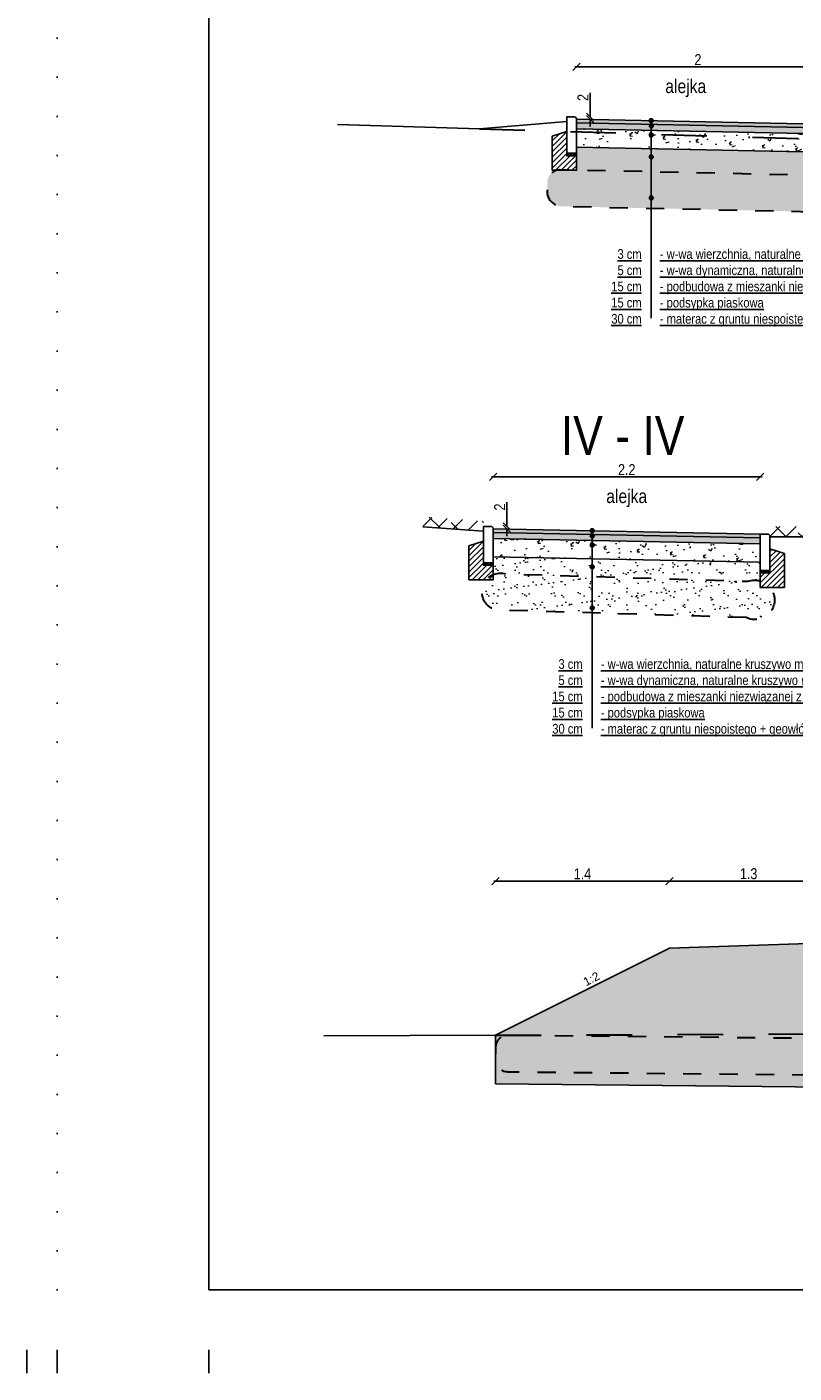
# Model space of a CAD drawing. Header units: metres. Extents: x 540 to 1285, y -13 to 406.
# Tile 1 of 16: x 540 to 667, y -13 to 209. Entities that reach past the tile are written whole.
import ezdxf

# ---------------------------------------------------------------- set-up
doc = ezdxf.new("R2010")
doc.units = ezdxf.units.M
doc.linetypes.add('1_1MM', pattern=[1, 0.5, -0.5])
doc.linetypes.add('DOT', pattern=[6.35, 0, -6.35])
for name, color, linetype in [('$DR - opis', 1, 'Continuous'), ('$DR - przekrój normalny', 1, 'Continuous'), ('$DR - wymiary', 7, 'Continuous'), ('C-DROGI-PROFILE', 7, 'Continuous'), ('opis', 1, 'Continuous'), ('wypełnienie', 7, 'Continuous')]:
    doc.layers.add(name, color=color, linetype=linetype)
doc.layers.add('DR - wypełnienie', color=7, linetype='Continuous', lineweight=5)
doc.styles.add('Arial', font='arial.ttf')
doc.styles.add('ARIAL 2', font='ARIALN.TTF')
doc.dimstyles.new('przekroje normalne', dxfattribs={"dimscale": 30, "dimtxt": 0.3, "dimasz": 0.2, "dimexe": 0.08, "dimexo": 1, "dimgap": 0.05, "dimtad": 1, "dimdec": 1, "dimlfac": 0.01, "dimzin": 9, "dimdsep": 46, "dimtxsty": 'ARIAL 2', "dimblk": 'OBLIQUE', "dimcen": 0, "dimdle": 0.05, "dimse1": 1, "dimse2": 1, "dimclrt": 1, "dimadec": 0, "dimazin": 0, "dimtfac": 1, "dimtdec": 1, "dimtofl": 0, "dimtmove": 0, "dimatfit": 3, "dimldrblk": 'OBLIQUE', "dimfxl": 0.5, "dimfxlon": 1, "dimtolj": 1, "dimtzin": 1, "dimarcsym": 0})
pattern_1 = [(37.5, (857.9121, 581.4762), (-0.096002, 2.936479), [0, -2.31648, 0, -2.5908, 0, -2.4765]), (7.5, (857.912, 581.476), (2.69714, 4.30095), [0, -1.24968, 0, -2.08788, 0, -0.8001]), (327.5, (856.0376, 581.4762), (4.745954, 0.008623), [0, -0.762, 0, -2.7432, 0, -3.5814]), (317.5, (856.0376, 581.476), (4.58134, 1.337576), [0, -0.381, 0, -1.79832, 0, -2.0574])]

# ---------------------------------------------------------------- blocks, each defined once
blk = doc.blocks.new('_OBLIQUE')
at = {"color": 0, "linetype": 'ByBlock'}
blk.add_line((-0.5, -0.5), (0.5, 0.5), dxfattribs=at)
blk = doc.blocks.new('*D113')
at = {"layer": '$DR - opis', "color": 0, "lineweight": -2, "transparency": 16777216}
blk.add_line((616.64, 134.41), (661.24, 134.41), dxfattribs=at)
at = {"layer": 'Defpoints', "color": 0, "transparency": 16777216}
for p in [(660.94, 134.41), (616.94, 125.86), (660.94, 124.38)]:
    blk.add_point(p, dxfattribs=at)
at = {"layer": '$DR - opis', "color": 0, "lineweight": -2, "transparency": 16777216, "xscale": 1.2, "yscale": 1.2, "zscale": 1.2, "rotation": 180}
blk.add_blockref('_OBLIQUE', (616.94, 134.41), dxfattribs=at)
at = {"layer": '$DR - opis', "color": 0, "lineweight": -2, "transparency": 16777216, "xscale": 1.2, "yscale": 1.2, "zscale": 1.2}
blk.add_blockref('_OBLIQUE', (660.94, 134.41), dxfattribs=at)
at = {"layer": '$DR - opis', "color": 1, "transparency": 16777216, "insert": (638.94, 135.62), "char_height": 1.8, "attachment_point": 5, "style": 'ARIAL 2'}
blk.add_mtext('\\A1;2.2', dxfattribs=at)
blk = doc.blocks.new('*D114')
at = {"layer": '$DR - opis', "color": 0, "lineweight": -2, "transparency": 16777216}
for p, q in [((619.19, 126.26), (619.19, 130.24)), ((619.19, 125.86), (619.19, 124.66))]:
    blk.add_line(p, q, dxfattribs=at)
at = {"layer": 'Defpoints', "color": 0, "transparency": 16777216}
for p in [(616.54, 126.26), (616.94, 125.86), (619.19, 126.26)]:
    blk.add_point(p, dxfattribs=at)
at = {"layer": '$DR - opis', "color": 0, "lineweight": -2, "transparency": 16777216, "xscale": 1.2, "yscale": 1.2, "zscale": 1.2}
for p, rotation in [((619.19, 126.26), 270), ((619.19, 125.86), 90)]:
    blk.add_blockref('_OBLIQUE', p, dxfattribs=dict(at, rotation=rotation))
at = {"layer": '$DR - opis', "color": 1, "transparency": 16777216, "insert": (617.99, 129.45), "char_height": 1.8, "attachment_point": 5, "rotation": 90, "style": 'ARIAL 2'}
blk.add_mtext('\\A1;2', dxfattribs=at)
blk = doc.blocks.new('*D117')
at = {"layer": '$DR - opis', "color": 0, "lineweight": -2, "transparency": 16777216}
blk.add_line((672.39, 67.76), (645.67, 67.76), dxfattribs=at)
at = {"layer": 'Defpoints', "color": 0, "transparency": 16777216}
for p in [(645.97, 67.76), (672.09, 57.75), (645.97, 56.69)]:
    blk.add_point(p, dxfattribs=at)
at = {"layer": '$DR - opis', "color": 0, "lineweight": -2, "transparency": 16777216, "xscale": 1.2, "yscale": 1.2, "zscale": 1.2, "rotation": 180}
blk.add_blockref('_OBLIQUE', (645.97, 67.76), dxfattribs=at)
at = {"layer": '$DR - opis', "color": 0, "lineweight": -2, "transparency": 16777216, "xscale": 1.2, "yscale": 1.2, "zscale": 1.2}
blk.add_blockref('_OBLIQUE', (672.09, 67.76), dxfattribs=at)
at = {"layer": '$DR - opis', "color": 1, "transparency": 16777216, "insert": (659.03, 68.98), "char_height": 1.8, "attachment_point": 5, "style": 'ARIAL 2'}
blk.add_mtext('\\A1;1.3', dxfattribs=at)
blk = doc.blocks.new('*D118')
at = {"layer": '$DR - opis', "color": 0, "lineweight": -2, "transparency": 16777216}
blk.add_line((646.27, 67.76), (617.01, 67.76), dxfattribs=at)
at = {"layer": 'Defpoints', "color": 0, "transparency": 16777216}
for p in [(617.31, 67.76), (645.97, 56.69), (617.31, 42.36)]:
    blk.add_point(p, dxfattribs=at)
at = {"layer": '$DR - opis', "color": 0, "lineweight": -2, "transparency": 16777216, "xscale": 1.2, "yscale": 1.2, "zscale": 1.2, "rotation": 180}
blk.add_blockref('_OBLIQUE', (617.31, 67.76), dxfattribs=at)
at = {"layer": '$DR - opis', "color": 0, "lineweight": -2, "transparency": 16777216, "xscale": 1.2, "yscale": 1.2, "zscale": 1.2}
blk.add_blockref('_OBLIQUE', (645.97, 67.76), dxfattribs=at)
at = {"layer": '$DR - opis', "color": 1, "transparency": 16777216, "insert": (631.64, 68.96), "char_height": 1.8, "attachment_point": 5, "style": 'ARIAL 2'}
blk.add_mtext('\\A1;1.4', dxfattribs=at)
blk = doc.blocks.new('*D132')
at = {"layer": '$DR - opis', "color": 0, "lineweight": -2, "transparency": 16777216}
blk.add_line((630.37, 202.01), (670.97, 202.01), dxfattribs=at)
at = {"layer": 'Defpoints', "color": 0, "transparency": 16777216}
for p in [(670.67, 202.01), (630.67, 192.78), (670.67, 191.98)]:
    blk.add_point(p, dxfattribs=at)
at = {"layer": '$DR - opis', "color": 0, "lineweight": -2, "transparency": 16777216, "xscale": 1.2, "yscale": 1.2, "zscale": 1.2, "rotation": 180}
blk.add_blockref('_OBLIQUE', (630.67, 202.01), dxfattribs=at)
at = {"layer": '$DR - opis', "color": 0, "lineweight": -2, "transparency": 16777216, "xscale": 1.2, "yscale": 1.2, "zscale": 1.2}
blk.add_blockref('_OBLIQUE', (670.67, 202.01), dxfattribs=at)
at = {"layer": '$DR - opis', "color": 1, "transparency": 16777216, "insert": (650.67, 203.22), "char_height": 1.8, "attachment_point": 5, "style": 'ARIAL 2'}
blk.add_mtext('\\A1;2', dxfattribs=at)
blk = doc.blocks.new('*D133')
at = {"layer": '$DR - opis', "color": 0, "lineweight": -2, "transparency": 16777216}
for p, q in [((632.92, 193.78), (632.92, 197.76)), ((632.92, 193.38), (632.92, 192.18))]:
    blk.add_line(p, q, dxfattribs=at)
at = {"layer": 'Defpoints', "color": 0, "transparency": 16777216}
for p in [(630.27, 193.78), (630.67, 193.38), (632.92, 193.78)]:
    blk.add_point(p, dxfattribs=at)
at = {"layer": '$DR - opis', "color": 0, "lineweight": -2, "transparency": 16777216, "xscale": 1.2, "yscale": 1.2, "zscale": 1.2}
for p, rotation in [((632.92, 193.78), 270), ((632.92, 193.38), 90)]:
    blk.add_blockref('_OBLIQUE', p, dxfattribs=dict(at, rotation=rotation))
at = {"layer": '$DR - opis', "color": 1, "transparency": 16777216, "insert": (631.72, 196.97), "char_height": 1.8, "attachment_point": 5, "rotation": 90, "style": 'ARIAL 2'}
blk.add_mtext('\\A1;2', dxfattribs=at)

msp = doc.modelspace()

# ---------------------------------------------------------------- hatches: boundary and pattern name
at = {"layer": '$DR - opis'}
h = msp.add_hatch(color=256, dxfattribs=at)
h.dxf.hatch_style = 1
h.paths.add_polyline_path([(642.663, 193.143, -1), (643.303, 193.143, -1)])
h = msp.add_hatch(dxfattribs=at)
h.set_pattern_fill('ANSI31')
h.set_pattern_definition([(45, (-53.12494, 316.4458), (-0.4490128, 0.4490128), [])])
h.paths.add_polyline_path([(630.665, 187.375), (630.665, 184.975), (626.665, 184.975), (626.665, 190.575), (629.065, 191.36), (629.065, 187.375)])
h = msp.add_hatch(color=256, dxfattribs=at)
h.dxf.hatch_style = 1
h.paths.add_polyline_path([(642.663, 192.281, -1), (643.303, 192.281, -1)])
h = msp.add_hatch(color=256, dxfattribs=at)
h.dxf.hatch_style = 1
h.paths.add_polyline_path([(642.663, 190.788, -1), (643.303, 190.788, -1)])
h = msp.add_hatch(color=256, dxfattribs=at)
h.dxf.hatch_style = 1
h.paths.add_polyline_path([(642.663, 187.174, -1), (643.303, 187.174, -1)])
h = msp.add_hatch(color=256, dxfattribs=at)
h.dxf.hatch_style = 1
h.paths.add_polyline_path([(642.663, 180.414, -1), (643.303, 180.414, -1)])
at = {"layer": '$DR - opis', "transparency": 33554636}
h = msp.add_hatch(dxfattribs=at)
h.set_pattern_fill('ANSI38', color=82, scale=3)
h.set_pattern_definition([(45, (-1095159.2808, -1183777.7917), (-1.3470384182, 1.3470384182), []), (135, (-1095159.2808, -1183777.7917), (-4.0411152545, 1.3470384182), [4.7625, -2.8575])])
h.paths.add_polyline_path([(615.344, 127.116), (605.162, 127.868), (605.337, 126.161), (615.33, 125.4)])
at = {"layer": '$DR - opis'}
h = msp.add_hatch(color=256, dxfattribs=at)
h.dxf.hatch_style = 1
h.paths.add_polyline_path([(632.935, 125.545, -1), (633.575, 125.545, -1)])
h = msp.add_hatch(color=256, dxfattribs=at)
h.dxf.hatch_style = 1
h.paths.add_polyline_path([(632.935, 124.684, -1), (633.575, 124.684, -1)])
at = {"layer": '$DR - opis', "transparency": 33554636}
h = msp.add_hatch(dxfattribs=at)
h.set_pattern_fill('ANSI38', color=82, scale=3)
h.set_pattern_definition([(45, (-1095102.0808, -1183779.4486), (-1.3470384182, 1.3470384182), []), (135, (-1095102.0808, -1183779.4486), (-4.0411152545, 1.3470384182), [4.7625, -2.8575])])
h.paths.add_polyline_path([(695.363, 119.911), (695.867, 120.294), (696.451, 120.737), (696.873, 121.056), (696.873, 121.36), (668.551, 126.221), (662.362, 126.211), (662.537, 124.504), (668.537, 124.504)])
at = {"layer": '$DR - opis'}
h = msp.add_hatch(dxfattribs=at)
h.set_pattern_fill('ANSI31')
h.set_pattern_definition([(45, (-66.85336, 248.92854), (-0.4490128, 0.4490128), [])])
h.paths.add_polyline_path([(616.937, 119.858), (616.937, 117.458), (612.937, 117.458), (612.937, 123.058), (615.337, 123.842), (615.337, 119.858)])
h = msp.add_hatch(color=256, dxfattribs=at)
h.dxf.hatch_style = 1
h.paths.add_polyline_path([(632.935, 123.191, -1), (633.575, 123.191, -1)])
h = msp.add_hatch(dxfattribs=at)
h.set_pattern_fill('ANSI31')
h.set_pattern_definition([(45, (-22.85336, 247.64854), (-0.4490128, 0.4490128), [])])
h.paths.add_polyline_path([(660.937, 118.578), (660.937, 116.178), (664.937, 116.178), (664.937, 121.778), (662.537, 122.562), (662.537, 118.578)])
h = msp.add_hatch(color=256, dxfattribs=at)
h.dxf.hatch_style = 1
h.paths.add_polyline_path([(632.935, 119.576, -1), (633.575, 119.576, -1)])
h = msp.add_hatch(color=256, dxfattribs=at)
h.dxf.hatch_style = 1
h.paths.add_polyline_path([(632.935, 112.817, -1), (633.575, 112.817, -1)])
h = msp.add_hatch()
h.set_pattern_fill('AR-SAND', color=256, scale=0.03)
h.set_pattern_definition([(37.5, (-151.71878, -72.1292), (-0.00960019, 0.29364794), [0, -0.231648, 0, -0.25908, 0, -0.24765]), (7.5, (-151.71878, -72.1292), (0.26971397, 0.43009506), [0, -0.124968, 0, -0.208788, 0, -0.08001]), (327.5, (-151.90623, -72.1292), (0.47459542, 0.00086231), [0, -0.0762, 0, -0.27432, 0, -0.35814]), (317.5, (-151.90623, -72.1292), (0.45813387, 0.1337576), [0, -0.0381, 0, -0.179832, 0, -0.20574])])
h.paths.add_polyline_path([(629.065, 187.775), (630.665, 187.775), (630.665, 187.375), (629.065, 187.375)])
h = msp.add_hatch()
h.set_pattern_fill('AR-SAND', color=256, scale=0.03)
h.set_pattern_definition([(37.5, (-165.4472, -139.64644), (-0.00960019, 0.29364794), [0, -0.231648, 0, -0.25908, 0, -0.24765]), (7.5, (-165.4472, -139.64644), (0.26971397, 0.43009506), [0, -0.124968, 0, -0.208788, 0, -0.08001]), (327.5, (-165.63466, -139.64644), (0.47459542, 0.00086231), [0, -0.0762, 0, -0.27432, 0, -0.35814]), (317.5, (-165.63466, -139.64644), (0.45813387, 0.1337576), [0, -0.0381, 0, -0.179832, 0, -0.20574])])
h.paths.add_polyline_path([(615.337, 120.258), (616.937, 120.258), (616.937, 119.858), (615.337, 119.858)])
h = msp.add_hatch()
h.set_pattern_fill('AR-SAND', color=256, scale=0.03)
h.set_pattern_definition([(37.5, (-121.4472, -140.92644), (-0.00960019, 0.29364794), [0, -0.231648, 0, -0.25908, 0, -0.24765]), (7.5, (-121.4472, -140.92644), (0.26971397, 0.43009506), [0, -0.124968, 0, -0.208788, 0, -0.08001]), (327.5, (-121.63466, -140.92644), (0.47459542, 0.00086231), [0, -0.0762, 0, -0.27432, 0, -0.35814]), (317.5, (-121.63466, -140.92644), (0.45813387, 0.1337576), [0, -0.0381, 0, -0.179832, 0, -0.20574])])
h.paths.add_polyline_path([(662.537, 118.978), (660.937, 118.978), (660.937, 118.578), (662.537, 118.578)])
at = {"layer": 'DR - wypełnienie'}
h = msp.add_hatch(dxfattribs=at)
h.set_pattern_fill('HONEY', color=252, scale=0.2, angle=2)
h.set_pattern_definition([(2, (-1096797.92227, -1183049.33), (0.186545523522, 0.116566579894), [0.127, -0.254]), (122, (-1096797.92227, -1183049.33), (-0.1942223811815, 0.103269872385), [0.127, -0.254]), (62, (-1096797.92227, -1183049.33), (-0.0076768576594, 0.219836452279), [-0.254, 0.127])])
h.paths.add_polyline_path([(630.665, 193.375), (630.665, 192.775), (670.665, 191.975), (670.665, 192.575)])
h = msp.add_hatch(dxfattribs=at)
h.set_pattern_fill('GRAVEL', color=252, scale=0.2, angle=2)
h.set_pattern_definition([(230.0127875, (-1096797.22665, -1183048.289086), (-7.8039276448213, -9.422092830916), [0.136688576, -13.5321934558]), (186.969741, (-1096797.31449, -1183048.393815), (12.1491150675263, 1.4408758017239), [0.234561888, -23.2216195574]), (134.5104471, (-1096797.54732, -1183048.42228), (10.5438475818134, -10.814612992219), [0.165392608, -16.37388911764]), (269.273689, (-1096797.934453, -1183048.68995), (0.3062233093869, 20.3430794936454), [0.213601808, -21.1465749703]), (294.83365418, (-1096797.93716, -1183048.903537), (-5.5024000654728, 12.0072835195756), [0.20945348, -20.73592309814]), (359.273689, (-1096797.849193, -1183049.093622), (-20.3430794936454, 0.3062233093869), [0.213601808, -21.1465749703]), (39.69424047, (-1096797.63561, -1183049.09633), (-12.845375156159, -10.6147633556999), [0.282477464, -27.9652461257]), (74.25532837, (-1096797.418253, -1183048.915915), (6.3275940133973, 22.58658898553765), [0.266687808, -26.40210264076]), (123.42956562, (-1096797.345887, -1183048.659233), (-8.5840011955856, 12.9162909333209), [0.2143252, -21.2182182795]), (177.2363583, (-1096797.46396, -1183048.480364), (11.2046497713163, -0.6253443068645), [0.244685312, -11.98957478]), (224.3974378, (-1096797.708362, -1183048.468567), (-11.7945361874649, -11.594686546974), [0.316431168, -31.3267090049]), (140.81407483, (-1096796.92887, -1183048.665), (-7.320414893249, 5.8440812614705), [0.108001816, -10.69222632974]), (173.4692344, (-1096797.012584, -1183048.596763), (13.2708698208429, -1.5698096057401), [0.205472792, -20.3418555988]), (227, (-1096797.2167, -1183048.5734), (0.03545788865, -1.01538108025), [0.143683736, -1.2931572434]), (205.19859051, (-1096797.29206, -1183048.45403), (5.005989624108, 2.2080516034), [0.077376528, -7.66024894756]), (293.80140949, (-1096797.36207, -1183048.48697), (-1.12175474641, 3.010685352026), [0.109426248, -5.361901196]), (32.96375653, (-1096797.3179, -1183048.5871), (2.975227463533, 2.137135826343), [0.177727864, -5.74651926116]), (163.56505118, (-1096797.1688, -1183048.4904), (2.0662200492, -0.944465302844), [0.128514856, -3.0843592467]), (18.389540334, (-1096797.95099, -1183048.50754), (10.0474371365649, 3.4007221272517), [0.1800352, -17.823530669]), (72.34617594, (-1096797.78015, -1183048.45074), (-3.6714875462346, -11.3110234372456), [0.151039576, -14.9528862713]), (295.19859051, (-1096797.17588, -1183048.28731), (-2.208051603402, 5.005989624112), [0.15475204, -7.58287343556]), (345.61045967, (-1096797.109996, -1183048.42734), (-10.2601844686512, 2.691564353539), [0.1800352, -17.823530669]), (341.44395478, (-1096797.929, -1183049.13707), (-5.147821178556, 1.853472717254), [0.17361408, -8.50709372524]), (296.7751406, (-1096797.76442, -1183049.192324), (-5.4669421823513, 10.9919024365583), [0.145468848, -14.4014373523]), (68.80140949, (-1096797.13027, -1183049.30234), (1.853472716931, 5.147821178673), [0.15475204, -7.58287343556]), (19.35402464, (-1096797.07431, -1183049.15806), (-13.0581224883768, -4.5224768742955), [0.170313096, -16.8609503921]), (71.44395478, (-1096797.62781, -1183049.31971), (-1.85347271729, -5.147821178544), [0.08680704, -8.59390076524]), (103.309932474, (-1096797.1912, -1183049.30447), (-1.15721263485, 4.026066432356), [0.05180584, -5.1287979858]), (167.963756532, (-1096797.20312, -1183049.25405), (3.081601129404, -0.909007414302), [0.20945348, -3.9796218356]), (188.00900596, (-1096797.40797, -1183049.210375), (10.1183529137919, 1.3699599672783), [0.1941068, -19.21654594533]), (305.69006753, (-1096797.31472, -1183048.67848), (-1.08629685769, 1.99530427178), [0.146529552, -3.5167105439]), (355.15722659, (-1096797.22923, -1183048.797486), (17.332394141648, -1.4279780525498), [0.255822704, -25.326403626]), (62.9453959, (-1096796.97432, -1183048.81908), (-3.8133191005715, -7.249499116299), [0.104603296, -10.35575692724]), (92, (-1096796.9267, -1183048.7259), (-1.0508389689, 0.9799231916), [0.06096, -0.95504]), (122.25643716, (-1096797.42934, -1183049.18062), (4.309729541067, -6.965836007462), [0.141146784, -13.9735763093]), (50.0127875, (-1096797.50467, -1183049.06126), (7.803927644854, 9.4220928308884), [0.273377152, -13.3955048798]), (2, (-1096797.329, -1183048.8518), (0.9799231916, 1.0508389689), [0.26416, -0.75184]), (327.3048465, (-1096797.065, -1183048.84258), (10.4020160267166, -6.7530886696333), [0.160643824, -15.90372668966]), (256.0546041, (-1096796.9298, -1183048.92936), (-0.873549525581, -4.096982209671), [0.147931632, -7.2486600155]), (209.64597536, (-1096796.965457, -1183049.07293), (-18.9376616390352, -10.827510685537), [0.24085804, -23.8449857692]), (177.42607874, (-1096797.174787, -1183049.192066), (-13.2354119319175, 0.5544285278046), [0.254811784, -25.2263385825])])
h.paths.add_polyline_path([(630.665, 192.775), (630.665, 191.775), (670.665, 190.975), (670.665, 191.975)])
at = {"layer": 'DR - wypełnienie', "lineweight": 5}
h = msp.add_hatch(dxfattribs=at)
h.set_pattern_fill('AR-CONC', color=252, scale=0.15)
h.set_pattern_definition([(50, (-1096797.9223, -1183049.33), (5.46554007, -0.478172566), [0.5715, -6.2865]), (355, (-1096797.922, -1183049.33), (-1.057302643, 5.731705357), [0.4572, -5.029217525]), (100.4514447, (-1096797.467, -1183049.37), (4.408237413, 5.253532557), [0.485700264, -5.342707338]), (46.1842, (-1096797.922, -1183047.806), (8.132371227, -1.261269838), [0.85725, -9.42975]), (96.6355576, (-1096797.2446, -1183047.911), (7.12212402, 7.422783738), [0.728550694, -8.014068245]), (351.18415117, (-1096797.922, -1183047.806), (7.12212402, 7.422783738), [0.68579901, -7.543791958]), (21, (-1096797.1603, -1183048.187), (4.548431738, -3.067955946), [0.5715, -6.2865]), (326, (-1096797.16, -1183048.187), (1.85406085, 5.525638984), [0.4572, -5.0292]), (71.451445, (-1096796.781, -1183048.4427), (6.402492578, 2.457683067), [0.485700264, -5.342698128]), (37.5, (-1096797.9223, -1183049.33), (0.0926580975, 2.5366511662), [0, -4.96824, 0, -5.1054, 0, -5.04825]), (7.5, (-1096797.9223, -1183049.33), (2.0045898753, 3.0054172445), [0, -2.91084, 0, -4.85394, 0, -1.92405]), (327.5, (-1096799.6215, -1183049.33), (4.067717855, -0.1718623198), [0, -1.905, 0, -5.9436, 0, -7.8867]), (317.5, (-1096800.3835, -1183049.33), (4.4438754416, 0.762794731), [0, -2.4765, 0, -3.94716, 0, -5.6007])])
h.paths.add_polyline_path([(630.665, 191.775), (630.665, 188.775), (670.665, 187.975), (670.665, 190.975)])
at = {"layer": 'DR - wypełnienie'}
h = msp.add_hatch(dxfattribs=at)
h.set_pattern_fill('HONEY', color=252, scale=0.2, angle=2)
h.set_pattern_definition([(2, (-1096807.6507, -1183116.92723), (0.186545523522, 0.116566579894), [0.127, -0.254]), (122, (-1096807.6507, -1183116.92723), (-0.1942223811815, 0.103269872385), [0.127, -0.254]), (62, (-1096807.6507, -1183116.92723), (-0.0076768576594, 0.219836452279), [-0.254, 0.127])])
h.paths.add_polyline_path([(660.937, 124.378), (660.937, 124.978), (616.937, 125.858), (616.937, 125.258)])
h = msp.add_hatch(dxfattribs=at)
h.set_pattern_fill('GRAVEL', color=252, scale=0.2, angle=2)
h.set_pattern_definition([(230.0127875, (-1096806.95508, -1183115.88632), (-7.8039276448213, -9.422092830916), [0.136688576, -13.5321934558]), (186.969741, (-1096807.04292, -1183115.99105), (12.1491150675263, 1.4408758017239), [0.234561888, -23.2216195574]), (134.5104471, (-1096807.27575, -1183116.019513), (10.5438475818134, -10.814612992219), [0.165392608, -16.37388911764]), (269.273689, (-1096807.66288, -1183116.287187), (0.3062233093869, 20.3430794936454), [0.213601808, -21.1465749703]), (294.83365418, (-1096807.66559, -1183116.50077), (-5.5024000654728, 12.0072835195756), [0.20945348, -20.73592309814]), (359.273689, (-1096807.57762, -1183116.690858), (-20.3430794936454, 0.3062233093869), [0.213601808, -21.1465749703]), (39.69424047, (-1096807.364038, -1183116.693565), (-12.845375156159, -10.6147633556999), [0.282477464, -27.9652461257]), (74.25532837, (-1096807.14668, -1183116.51315), (6.3275940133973, 22.58658898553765), [0.266687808, -26.40210264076]), (123.42956562, (-1096807.074316, -1183116.25647), (-8.5840011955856, 12.9162909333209), [0.2143252, -21.2182182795]), (177.2363583, (-1096807.19239, -1183116.0776), (11.2046497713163, -0.6253443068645), [0.244685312, -11.98957478]), (224.3974378, (-1096807.43679, -1183116.065802), (-11.7945361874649, -11.594686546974), [0.316431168, -31.3267090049]), (140.81407483, (-1096806.6573, -1183116.26224), (-7.320414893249, 5.8440812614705), [0.108001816, -10.69222632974]), (173.4692344, (-1096806.741013, -1183116.194), (13.2708698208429, -1.5698096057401), [0.205472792, -20.3418555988]), (227, (-1096806.94515, -1183116.1706), (0.03545788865, -1.01538108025), [0.143683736, -1.2931572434]), (205.19859051, (-1096807.02048, -1183116.05126), (5.005989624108, 2.2080516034), [0.077376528, -7.66024894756]), (293.80140949, (-1096807.0905, -1183116.0842), (-1.12175474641, 3.010685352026), [0.109426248, -5.361901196]), (32.96375653, (-1096807.04634, -1183116.18433), (2.975227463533, 2.137135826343), [0.177727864, -5.74651926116]), (163.56505118, (-1096806.89722, -1183116.08762), (2.0662200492, -0.944465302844), [0.128514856, -3.0843592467]), (18.389540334, (-1096807.67942, -1183116.104773), (10.0474371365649, 3.4007221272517), [0.1800352, -17.823530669]), (72.34617594, (-1096807.508576, -1183116.047976), (-3.6714875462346, -11.3110234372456), [0.151039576, -14.9528862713]), (295.19859051, (-1096806.90431, -1183115.88455), (-2.208051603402, 5.005989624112), [0.15475204, -7.58287343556]), (345.61045967, (-1096806.838425, -1183116.024574), (-10.2601844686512, 2.691564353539), [0.1800352, -17.823530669]), (341.44395478, (-1096807.65743, -1183116.73431), (-5.147821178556, 1.853472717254), [0.17361408, -8.50709372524]), (296.7751406, (-1096807.492846, -1183116.78956), (-5.4669421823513, 10.9919024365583), [0.145468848, -14.4014373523]), (68.80140949, (-1096806.8587, -1183116.89957), (1.853472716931, 5.147821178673), [0.15475204, -7.58287343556]), (19.35402464, (-1096806.80274, -1183116.755294), (-13.0581224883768, -4.5224768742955), [0.170313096, -16.8609503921]), (71.44395478, (-1096807.35624, -1183116.91695), (-1.85347271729, -5.147821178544), [0.08680704, -8.59390076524]), (103.309932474, (-1096806.91962, -1183116.9017), (-1.15721263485, 4.026066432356), [0.05180584, -5.1287979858]), (167.963756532, (-1096806.93155, -1183116.85129), (3.081601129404, -0.909007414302), [0.20945348, -3.9796218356]), (188.00900596, (-1096807.1364, -1183116.80761), (10.1183529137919, 1.3699599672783), [0.1941068, -19.21654594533]), (305.69006753, (-1096807.04315, -1183116.2757), (-1.08629685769, 1.99530427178), [0.146529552, -3.5167105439]), (355.15722659, (-1096806.95766, -1183116.39472), (17.332394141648, -1.4279780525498), [0.255822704, -25.326403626]), (62.9453959, (-1096806.70275, -1183116.41632), (-3.8133191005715, -7.249499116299), [0.104603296, -10.35575692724]), (92, (-1096806.6552, -1183116.3232), (-1.0508389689, 0.9799231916), [0.06096, -0.95504]), (122.25643716, (-1096807.15777, -1183116.77786), (4.309729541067, -6.965836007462), [0.141146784, -13.9735763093]), (50.0127875, (-1096807.2331, -1183116.658494), (7.803927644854, 9.4220928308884), [0.273377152, -13.3955048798]), (2, (-1096807.0574, -1183116.449), (0.9799231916, 1.0508389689), [0.26416, -0.75184]), (327.3048465, (-1096806.793426, -1183116.439817), (10.4020160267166, -6.7530886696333), [0.160643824, -15.90372668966]), (256.0546041, (-1096806.65823, -1183116.52659), (-0.873549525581, -4.096982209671), [0.147931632, -7.2486600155]), (209.64597536, (-1096806.693886, -1183116.670163), (-18.9376616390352, -10.827510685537), [0.24085804, -23.8449857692]), (177.42607874, (-1096806.903216, -1183116.7893), (-13.2354119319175, 0.5544285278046), [0.254811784, -25.2263385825])])
h.paths.add_polyline_path([(660.937, 123.378), (660.937, 124.378), (616.937, 125.258), (616.937, 124.258)])
at = {"layer": 'DR - wypełnienie', "lineweight": 5}
h = msp.add_hatch(dxfattribs=at)
h.set_pattern_fill('AR-CONC', color=252, scale=0.15)
h.set_pattern_definition([(50, (-1096807.6507, -1183116.9272), (5.46554007, -0.478172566), [0.5715, -6.2865]), (355, (-1096807.6507, -1183116.927), (-1.057302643, 5.731705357), [0.4572, -5.029217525]), (100.4514447, (-1096807.195, -1183116.967), (4.408237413, 5.253532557), [0.485700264, -5.342707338]), (46.1842, (-1096807.651, -1183115.403), (8.132371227, -1.261269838), [0.85725, -9.42975]), (96.6355576, (-1096806.973, -1183115.508), (7.12212402, 7.422783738), [0.728550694, -8.014068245]), (351.18415117, (-1096807.651, -1183115.403), (7.12212402, 7.422783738), [0.68579901, -7.543791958]), (21, (-1096806.8887, -1183115.7842), (4.548431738, -3.067955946), [0.5715, -6.2865]), (326, (-1096806.8887, -1183115.784), (1.85406085, 5.525638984), [0.4572, -5.0292]), (71.451445, (-1096806.5097, -1183116.04), (6.402492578, 2.457683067), [0.485700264, -5.342698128]), (37.5, (-1096807.6507, -1183116.9272), (0.0926580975, 2.5366511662), [0, -4.96824, 0, -5.1054, 0, -5.04825]), (7.5, (-1096807.6507, -1183116.9272), (2.0045898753, 3.0054172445), [0, -2.91084, 0, -4.85394, 0, -1.92405]), (327.5, (-1096809.35, -1183116.9272), (4.067717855, -0.1718623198), [0, -1.905, 0, -5.9436, 0, -7.8867]), (317.5, (-1096810.112, -1183116.9272), (4.4438754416, 0.762794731), [0, -2.4765, 0, -3.94716, 0, -5.6007])])
h.paths.add_polyline_path([(660.937, 120.378), (660.937, 123.378), (616.937, 124.258), (616.937, 121.258)])
at = {"layer": 'wypełnienie', "lineweight": 5}
h = msp.add_hatch(dxfattribs=at)
h.set_pattern_fill('AR-SAND', color=256, scale=0.3, style=0)
h.set_pattern_definition([(37.5, (276.451, 558.9537), (-0.096002, 2.936479), [0, -2.31648, 0, -2.5908, 0, -2.4765]), (7.5, (276.451, 558.9537), (2.69714, 4.30095), [0, -1.24968, 0, -2.08788, 0, -0.8001]), (327.5, (274.5765, 558.9537), (4.745954, 0.008623), [0, -0.762, 0, -2.7432, 0, -3.5814]), (317.5, (274.5765, 558.9537), (4.58134, 1.337576), [0, -0.381, 0, -1.79832, 0, -2.0574])])
h.paths.add_polyline_path([(642.96, 186.854, -0.3930386), (642.663, 187.174, -0.3930386), (642.96, 187.493), (642.96, 188.529), (630.665, 188.775), (630.665, 187.775), (630.665, 184.976), (642.96, 184.709)])
h.paths.add_polyline_path([(642.96, 184.709), (630.681, 184.975), (627.444, 184.975, 0.3269046), (625.84, 183.059), (625.817, 181.059, 0.2775248), (627.774, 179.037), (642.96, 178.708), (642.96, 180.095, -0.3930386), (642.663, 180.414, -0.3930386), (642.96, 180.733)])
h.paths.add_polyline_path([(674.665, 184.023), (674.665, 183.775), (670.665, 183.775), (670.665, 184.109), (642.96, 184.709), (642.96, 180.733, -0.4357104), (643.303, 180.414, -0.4357104), (642.96, 180.095), (642.96, 178.708), (755.301, 176.275, 0.4142163), (757.344, 178.232), (757.387, 180.231, 0.3359304), (755.971, 182.187), (753.265, 182.187), (753.265, 182.321), (716.265, 183.122), (716.265, 182.975), (712.265, 182.975), (712.265, 183.209)])
h.paths.add_polyline_path([(753.265, 186.387), (716.265, 187.127), (716.265, 183.122), (753.265, 182.321), (753.265, 184.987)])
h.paths.add_polyline_path([(712.265, 185.775), (712.265, 186.575), (674.665, 187.327), (674.665, 184.023), (712.265, 183.209)])
h.paths.add_polyline_path([(670.665, 186.575), (670.665, 187.975), (642.96, 188.529), (642.96, 187.493, -0.4357104), (643.303, 187.174, -0.4357104), (642.96, 186.854), (642.96, 184.709), (670.665, 184.109)])
h = msp.add_hatch(dxfattribs=at)
h.set_pattern_fill('AR-SAND', color=256, scale=0.3, style=0)
h.set_pattern_definition(pattern_1)
h.paths.add_polyline_path([(633.232, 120.932), (616.937, 121.258), (616.937, 120.258), (616.937, 118.082, -0.1031137), (618.946, 118.436), (633.232, 117.994)])
h.paths.add_polyline_path([(660.937, 120.378), (633.232, 120.932), (633.232, 117.994), (658.927, 117.2, -0.104555), (660.937, 116.709), (660.937, 118.978)])
h = msp.add_hatch(dxfattribs=at)
h.set_pattern_fill('AR-SAND', color=256, scale=0.3, style=0)
h.set_pattern_definition(pattern_1)
edge = h.paths.add_edge_path()
edge.add_line((641.701, 117.732), (641.701, 111.728))
edge.add_line((641.701, 111.728), (618.637, 112.441))
edge.add_arc((618.024, 115.407), 3.029, 83.91186, 281.67281, ccw=False)
edge.add_line((618.346, 118.419), (619.514, 118.419))
edge.add_line((619.514, 118.419), (641.701, 117.732))
edge = h.paths.add_edge_path()
edge.add_line((641.701, 117.732), (658.927, 117.2))
edge.add_arc((659.998, 114.142), 3.24, -114.94603, 109.29324, ccw=False)
edge.add_line((658.631, 111.204), (641.714, 111.727))
edge.add_line((641.714, 111.727), (641.701, 117.732))
h = msp.add_hatch(dxfattribs=at)
h.set_pattern_fill('AR-SAND', color=256, scale=0.3, style=0)
h.set_pattern_definition([(37.5, (857.9121, 659.5115), (-0.096002, 2.936479), [0, -2.31648, 0, -2.5908, 0, -2.4765]), (7.5, (857.912, 659.5115), (2.69714, 4.30095), [0, -1.24968, 0, -2.08788, 0, -0.8001]), (327.5, (856.0376, 659.5115), (4.745954, 0.008623), [0, -0.762, 0, -2.7432, 0, -3.5814]), (317.5, (856.0376, 659.5115), (4.581339, 1.337576), [0, -0.381, 0, -1.79832, 0, -2.0574])])
h.paths.add_polyline_path([(688.729, 51.467, -1), (688.089, 51.467, -1)], flags=17)
h.paths.add_polyline_path([(728.091, 47.909), (727.745, 42.606), (782.107, 40.666), (751.868, 55.785), (744.29, 55.937), (744.29, 55.846), (742.628, 55.846), (742.613, 55.97), (737.802, 56.066), (737.785, 55.846), (735.89, 55.846), (735.89, 56.105), (725.691, 56.309), (725.691, 54.293), (728.091, 53.509)])
h.paths.add_polyline_path([(668.091, 42.56), (668.091, 54.949), (670.491, 55.733), (670.491, 57.549), (645.972, 56.69), (617.313, 42.357)])
h.paths.add_polyline_path([(668.091, 33.836), (668.091, 42.56), (617.313, 42.357), (617.313, 34.357)])
h.paths.add_polyline_path([(727.745, 42.606), (727.132, 33.23), (782.107, 32.666), (782.107, 40.666)])

# ---------------------------------------------------------------- linework, layer by layer
at = {"layer": '$DR - opis', "transparency": 33554687, "flags": 128}
for points in [[(630.665, 193.375), (670.665, 192.575)], [(642.96, 193.115), (642.96, 160.573)], [(630.665, 187.775), (630.665, 184.975), (626.665, 184.975), (626.665, 190.575), (629.065, 191.36)], [(630.665, 192.775), (670.665, 191.975)], [(630.665, 191.775), (670.665, 190.975)], [(630.665, 188.775), (670.665, 187.975)], [(616.937, 125.858), (660.937, 124.978)], [(616.937, 125.258), (660.937, 124.378)], [(633.232, 125.518), (633.232, 92.976)], [(616.937, 120.258), (616.937, 117.458), (612.937, 117.458), (612.937, 123.058), (615.337, 123.842)], [(616.937, 124.258), (660.937, 123.378)], [(660.937, 118.978), (660.937, 116.178), (664.937, 116.178), (664.937, 121.778), (662.537, 122.562)], [(616.937, 121.258), (660.937, 120.378)]]:
    msp.add_lwpolyline(points, dxfattribs=at)
at = {"layer": '$DR - opis', "color": 94, "transparency": 33554687, "flags": 128}
for points in [[(614.674, 191.808), (629.065, 193.01)], [(605.337, 126.161), (615.337, 125.493)], [(662.537, 124.504), (668.537, 124.504), (695.369, 119.916)], [(670.491, 57.549), (645.972, 56.69), (617.313, 42.357)], [(589.038, 42.243), (617.313, 42.357)]]:
    msp.add_lwpolyline(points, dxfattribs=at)
at = {"layer": '$DR - opis', "color": 192, "linetype": '1_1MM', "lineweight": 30, "ltscale": 6, "flags": 128}
for points in [[(755.431, 182.274), (627.883, 185.036, 0.3861313), (625.84, 183.059), (625.817, 181.059, 0.2775248), (627.774, 179.037), (755.301, 176.275, 0.4142163), (757.344, 178.232), (757.387, 180.231, 0.4142113)], [(658.618, 111.204), (618.637, 112.441, -1.2410879), (618.946, 118.436), (658.927, 117.2, -1.5055985)], [(780.107, 40.687), (619.333, 42.336, 0.4172211), (617.313, 40.336), (617.313, 38.336, 0.4112118), (619.292, 36.336), (780.046, 34.687, 0.4142141), (782.066, 36.666), (782.087, 38.666, 0.4142136)]]:
    msp.add_lwpolyline(points, format="xyb", close=True, dxfattribs=at)
at = {"layer": '$DR - opis'}
for centre in [(642.983, 193.143), (642.983, 192.281), (642.983, 190.788), (642.983, 187.174), (642.983, 180.414), (633.255, 125.545), (633.255, 124.684), (633.255, 123.191), (633.255, 119.576), (633.255, 112.817)]:
    msp.add_circle(centre, 0.32, dxfattribs=at)
at = {"layer": '$DR - wymiary', "flags": 128}
for points in [[(540.089, -9.518), (540.089, -13.348)], [(545.089, -9.518), (545.089, -13.348)], [(570.089, -9.518), (570.089, -13.348)]]:
    msp.add_lwpolyline(points, dxfattribs=at)
at = {"linetype": 'Continuous'}
msp.add_lwpolyline([(570.089, 0.354), (1285.089, 0.354), (1285.089, 405.983), (570.089, 405.983)], close=True, dxfattribs=at)
at = {"linetype": 'DOT', "flags": 128}
msp.add_lwpolyline([(545.089, 0.354), (545.089, 312.626)], dxfattribs=at)
at = {"color": 2}
for points in [[(630.265, 193.775), (629.065, 193.775), (629.065, 187.775), (630.665, 187.775), (630.665, 193.375, 0.4142136)], [(616.537, 126.258), (615.337, 126.258), (615.337, 120.258), (616.937, 120.258), (616.937, 125.858, 0.4142136)], [(662.137, 124.978), (660.937, 124.978), (660.937, 118.978), (662.537, 118.978), (662.537, 124.578, 0.4142136)]]:
    msp.add_lwpolyline(points, format="xyb", close=True, dxfattribs=at)
at = {"color": 32, "linetype": '1_1MM', "lineweight": 30, "ltscale": 15, "flags": 128}
for points in [[(614.674, 191.808), (999.145, 180.021), (1177.713, 172.848), (1230.234, 170.589)], [(617.313, 42.357), (722.902, 42.779), (782.107, 40.666)]]:
    msp.add_lwpolyline(points, dxfattribs=at)
at = {"color": 1}
for points in [[(629.065, 187.775), (629.065, 187.375), (630.665, 187.375), (630.665, 187.775)], [(615.337, 120.258), (615.337, 119.858), (616.937, 119.858), (616.937, 120.258)], [(662.537, 118.978), (662.537, 118.578), (660.937, 118.578), (660.937, 118.978)]]:
    msp.add_lwpolyline(points, dxfattribs=at)
at = {"flags": 128}
for points in [[(617.313, 42.357), (617.313, 34.357), (782.107, 32.666), (782.107, 40.666)], [(617.313, 34.357), (782.107, 32.666)]]:
    msp.add_lwpolyline(points, dxfattribs=at)
at = {"layer": 'C-DROGI-PROFILE', "color": 94, "linetype": 'Continuous', "lineweight": -3}
msp.add_lwpolyline([(591.268, 192.526), (614.674, 191.808)], dxfattribs=at)

# ---------------------------------------------------------------- texts
at = {"layer": '$DR - przekrój normalny', "insert": (638.265, 144.45), "char_height": 6.4, "width": 49.96021, "attachment_point": 2, "style": 'ARIAL 2'}
msp.add_mtext('\\A1;\\pt34.743;IV - IV', dxfattribs=at)
at = {"layer": 'opis', "style": 'ARIAL 2'}
for s, insert, char_height, width, attachment_point in [('\\A1;\\pt12.214;alejka', (648.665, 199.951), 2.25, 61.68964, 2), ('\\A1;\\pt8;{\\L  3 cm^I- w-wa wierzchnia, naturalne kruszywo mineralne, \\P  5 cm^I- w-wa dynamiczna, naturalne kruszywo mineralne 0/16 mm, \\P15 cm^I- podbudowa z mieszanki niezwiązanej z kruszywa C\\H0.7x;\\S^ 90\\/3;\\H1.4286x; , #4/31,5\\P\\H0.99998x;15 cm^I- podsypka piaskowa\\P30 cm^I- materac z gruntu niespoistego + geowłóknina}', (636.397, 165.578), 1.6, 75.17282, 4), ('\\A1;\\pt12.214;alejka', (638.937, 132.354), 2.25, 61.68964, 2), ('\\A1;\\pt8;{\\L  3 cm^I- w-wa wierzchnia, naturalne kruszywo mineralne, \\P  5 cm^I- w-wa dynamiczna, naturalne kruszywo mineralne 0/16 mm, \\P15 cm^I- podbudowa z mieszanki niezwiązanej z kruszywa C\\H0.7x;\\S^ 90\\/3;\\H1.4286x; , #4/31,5\\P\\H0.99998x;15 cm^I- podsypka piaskowa\\P30 cm^I- materac z gruntu niespoistego + geowłóknina}', (626.669, 97.98), 1.6, 75.17282, 4)]:
    msp.add_mtext(s, dxfattribs=dict(at, insert=insert, char_height=char_height, width=width, attachment_point=attachment_point))
at = {"layer": 'opis', "insert": (634.321, 52.285), "char_height": 2.1, "width": 6.05758, "attachment_point": 6, "rotation": 27.29569, "style": 'Arial'}
msp.add_mtext('\\A1;{\\H0.66667x;1:2\\H1.5x;\\L                                                       }', dxfattribs=at)

# ---------------------------------------------------------------- dimensions: what is measured, and where the dimension line sits
at = {"layer": '$DR - opis', "transparency": 33554636}
for base, p1, p2, picture, middle in [((670.665, 202.012), (630.665, 192.775), (670.665, 191.975), '*D132', (650.665, 203.215)), ((660.937, 134.415), (616.937, 125.858), (660.937, 124.378), '*D113', (638.937, 135.618)), ((617.313, 67.759), (645.972, 56.69), (617.313, 42.357), '*D118', (631.643, 68.962)), ((645.972, 67.759), (672.091, 57.749), (645.972, 56.69), '*D117', (659.032, 68.978))]:
    dim = msp.add_linear_dim(base=base, p1=p1, p2=p2, dimstyle='przekroje normalne', override={"dimscale": 6, "dimlfac": 0.05, "dimtmove": 1}, dxfattribs=at)
    dim.commit()
    dim.dimension.update_dxf_attribs({"geometry": picture, "text_midpoint": middle})
for base, p1, p2, picture, middle in [((632.921, 193.775), (630.665, 193.375), (630.265, 193.775), '*D133', (631.718, 196.965)), ((619.193, 126.258), (616.937, 125.858), (616.537, 126.258), '*D114', (617.989, 129.448))]:
    dim = msp.add_linear_dim(base=base, p1=p1, p2=p2, angle=90, dimstyle='przekroje normalne', override={"dimscale": 6, "dimdec": 0, "dimlfac": 5}, dxfattribs=at)
    dim.commit()
    dim.dimension.update_dxf_attribs({"geometry": picture, "text_midpoint": middle})

doc.saveas('drawing.dxf')
